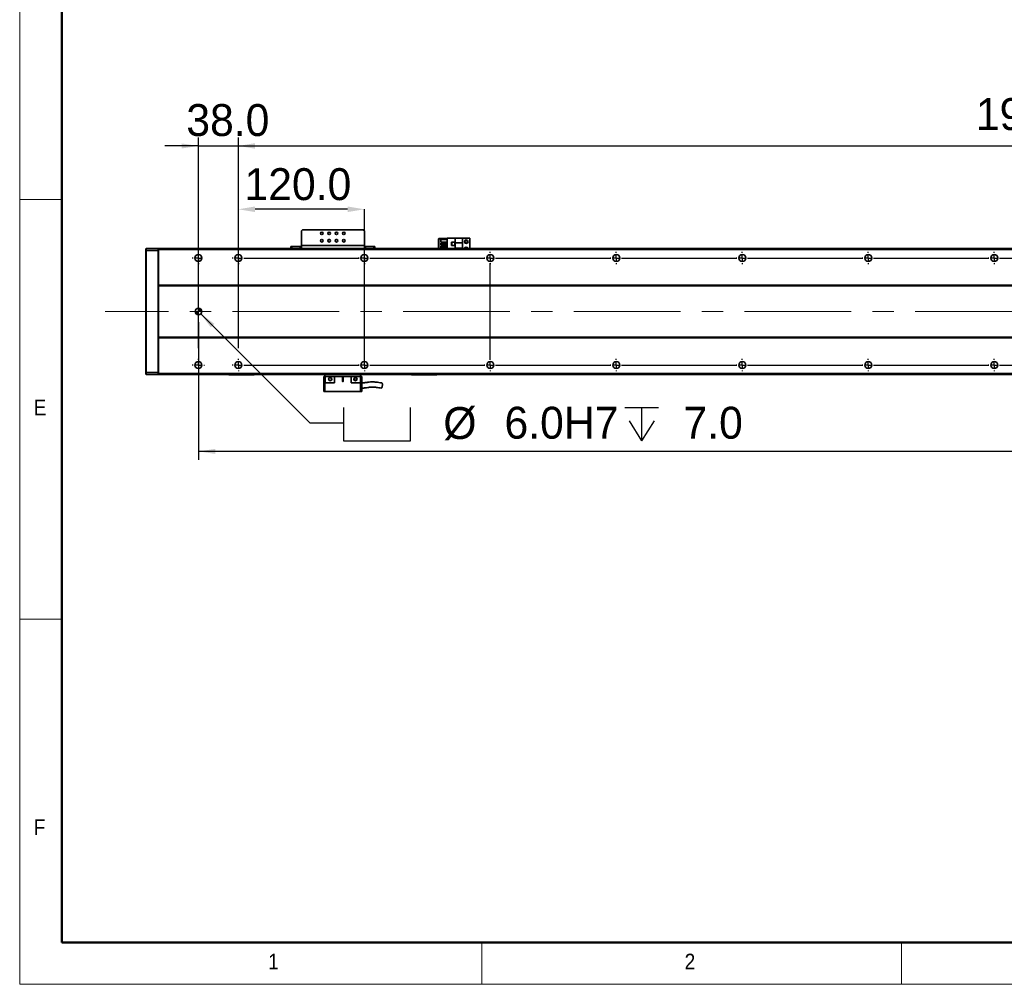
# Model space of a CAD drawing. Header units: millimetres. Extents: x 40 to 3320, y 40 to 2336.
# Tile 1 of 10: x 40 to 978, y 40 to 959. Entities that reach past the tile are written whole.
import ezdxf

# ---------------------------------------------------------------- set-up
doc = ezdxf.new("R2010")
doc.units = ezdxf.units.MM
doc.header["$LTSCALE"] = 8
doc.header["$PDSIZE"] = -1
doc.linetypes.add('CENTERX2', pattern=[20.32, 12.7, -2.54, 2.54, -2.54])
doc.layers.add('黑色实线', color=7, linetype='Continuous')
doc.styles.add('SLDTEXTSTYLE1', font='Gothic.ttf', dxfattribs={"width": 0.913})
doc.styles.add('SLDTEXTSTYLE8', font='txt')
doc.dimstyles.new('SLDDIMSTYLE0', dxfattribs={"dimtxt": 30.4, "dimasz": 16, "dimexe": 0, "dimexo": 0.0625, "dimgap": 7.6, "dimtad": 2, "dimdec": 1, "dimrnd": 1e-09, "dimzin": 4, "dimdsep": 46, "dimtxsty": 'SLDTEXTSTYLE8', "dimsah": 1, "dimcen": 0.09, "dimadec": 0, "dimazin": 1, "dimtfac": 1, "dimtdec": 1, "dimtmove": 0, "dimatfit": 0, "dimfxl": 0, "dimfrac": 2, "dimtolj": 1, "dimtzin": 12, "dimarcsym": 0})
doc.dimstyles.new('SLDDIMSTYLE5', dxfattribs={"dimtxt": 30.4, "dimasz": 16, "dimexe": 0, "dimexo": 0.0625, "dimgap": 7.6, "dimtad": 2, "dimdec": 1, "dimrnd": 1e-09, "dimzin": 4, "dimdsep": 46, "dimtxsty": 'SLDTEXTSTYLE8', "dimsah": 1, "dimcen": 0.09, "dimadec": 0, "dimazin": 1, "dimtfac": 1, "dimtdec": 1, "dimtofl": 0, "dimtmove": 0, "dimatfit": 3, "dimfxl": 0, "dimfrac": 2, "dimtolj": 1, "dimtzin": 12, "dimarcsym": 0})
doc.dimstyles.new('SLDDIMSTYLE7', dxfattribs={"dimtxt": 30.4, "dimasz": 16, "dimexe": 0, "dimexo": 0.0625, "dimgap": 7.6, "dimtad": 0, "dimtih": 1, "dimtoh": 1, "dimdec": 1, "dimrnd": 1e-09, "dimzin": 4, "dimdsep": 46, "dimtxsty": 'SLDTEXTSTYLE8', "dimsah": 1, "dimcen": 0, "dimadec": 0, "dimazin": 1, "dimtfac": 1, "dimtdec": 1, "dimtofl": 0, "dimtmove": 0, "dimatfit": 3, "dimfxl": 0, "dimfrac": 2, "dimtolj": 1, "dimtzin": 12, "dimarcsym": 0})

# ---------------------------------------------------------------- blocks, each defined once
blk = doc.blocks.new('SW_SYMBOL_HOLE_SPOT')
at = {"layer": '黑色实线', "color": 0}
for p, q in [((0, 7000), (0, 600)), ((12800, 600), (12800, 7000)), ((0, 600), (12800, 600))]:
    blk.add_line(p, q, dxfattribs=at)
blk = doc.blocks.new('SW_SYMBOL_HOLE_DEPTH')
at = {"layer": '黑色实线', "color": 0}
for p, q in [((0, 7000), (6400, 7000)), ((3200, 7000), (3200, 600)), ((800, 4440), (3200, 600)), ((5600, 4440), (3200, 600))]:
    blk.add_line(p, q, dxfattribs=at)
blk = doc.blocks.new('_D_27')
at = {"layer": '黑色实线'}
for p, q in [((212.37, 679.12), (316.36, 575.14)), ((316.36, 575.14), (348.36, 575.14))]:
    blk.add_line(p, q, dxfattribs=at)
blk.add_solid([(212.37, 679.12), (221.99, 666.11), (225.38, 669.51)], dxfattribs=at)
at = {"layer": '黑色实线', "xscale": 0.004985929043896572, "yscale": 0.004985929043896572, "zscale": 0.004985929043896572}
for name, p in [('SW_SYMBOL_HOLE_SPOT', (348.36, 555.01)), ('SW_SYMBOL_HOLE_DEPTH', (616.43, 555.01))]:
    blk.add_blockref(name, p, dxfattribs=at)
at = {"layer": '黑色实线', "char_height": 30.4, "attachment_point": 1, "style": 'SLDTEXTSTYLE8'}
for s, insert in [('%%c', (443.47, 590.15)), (' 6.0H7 ', (490.44, 590.45)), (' 7.0', (660.93, 590.45))]:
    blk.add_mtext(s, dxfattribs=dict(at, insert=insert))
blk = doc.blocks.new('_D_29')
at = {"layer": '黑色实线'}
for p, q in [((210.25, 671.09), (210.25, 539.92)), ((2206.25, 665.55), (2206.25, 539.92)), ((2206.25, 547.92), (210.25, 547.92))]:
    blk.add_line(p, q, dxfattribs=at)
for points in [[(210.25, 547.92), (226.25, 545.52), (226.25, 550.32)], [(2206.25, 547.92), (2190.25, 550.32), (2190.25, 545.52)]]:
    blk.add_solid(points, dxfattribs=at)
at = {"layer": '黑色实线', "insert": (1153.1, 587.81), "char_height": 30.4, "attachment_point": 1, "style": 'SLDTEXTSTYLE8'}
blk.add_mtext('1996.0', dxfattribs=at)
blk = doc.blocks.new('_D_32')
at = {"layer": 'Defpoints', "color": 0}
for p in [(2168.25, 839.05), (248.25, 738.09), (2168.25, 738.09)]:
    blk.add_point(p, dxfattribs=at)
at = {"layer": '黑色实线', "color": 0, "lineweight": -2}
for p, q in [((248.25, 738.15), (248.25, 839.05)), ((264.25, 839.05), (2152.25, 839.05)), ((2168.25, 738.15), (2168.25, 839.05))]:
    blk.add_line(p, q, dxfattribs=at)
at = {"layer": '黑色实线', "color": 0}
for points in [[(264.25, 841.71), (264.25, 836.38), (248.25, 839.05)], [(2152.25, 841.71), (2152.25, 836.38), (2168.25, 839.05)]]:
    blk.add_solid(points, dxfattribs=at)
at = {"layer": '黑色实线', "color": 0, "insert": (1212.51, 884.6), "char_height": 30.4, "attachment_point": 2, "style": 'SLDTEXTSTYLE8'}
blk.add_mtext('\\A1;1920.0=16×120.0（PITCH）', dxfattribs=at)
blk = doc.blocks.new('_D_33')
at = {"layer": 'Defpoints', "color": 0}
for p in [(248.25, 778.7), (248.25, 738.09), (368.25, 630.25)]:
    blk.add_point(p, dxfattribs=at)
at = {"layer": '黑色实线', "color": 0, "lineweight": -2}
for p, q in [((248.25, 738.15), (248.25, 778.7)), ((352.25, 778.7), (264.25, 778.7)), ((368.25, 630.31), (368.25, 778.7))]:
    blk.add_line(p, q, dxfattribs=at)
at = {"layer": '黑色实线', "color": 0}
for points in [[(264.25, 781.36), (264.25, 776.03), (248.25, 778.7)], [(352.25, 781.36), (352.25, 776.03), (368.25, 778.7)]]:
    blk.add_solid(points, dxfattribs=at)
at = {"layer": '黑色实线', "color": 0, "insert": (304.98, 817.85), "char_height": 30.4, "attachment_point": 2, "style": 'SLDTEXTSTYLE8'}
blk.add_mtext('\\A1;120.0', dxfattribs=at)
blk = doc.blocks.new('_D_34')
at = {"layer": '黑色实线'}
for p, q in [((210.25, 646.25), (210.25, 847.05)), ((248.25, 646.25), (248.25, 847.05)), ((210.25, 839.05), (178.25, 839.05)), ((210.25, 839.05), (248.25, 839.05)), ((248.25, 839.05), (280.25, 839.05))]:
    blk.add_line(p, q, dxfattribs=at)
for points in [[(210.25, 839.05), (194.25, 841.45), (194.25, 836.65)], [(248.25, 839.05), (264.25, 836.65), (264.25, 841.45)]]:
    blk.add_solid(points, dxfattribs=at)
at = {"layer": '黑色实线', "insert": (198.7, 878.93), "char_height": 30.4, "attachment_point": 1, "style": 'SLDTEXTSTYLE8'}
blk.add_mtext('38.0', dxfattribs=at)
blk = doc.blocks.new('SW_CENTERMARKSYMBOL_24')
at = {"layer": '黑色实线', "color": 0}
for p, q in [((-5.08, 0), (-5.84, 0)), ((0, 0), (-2.54, 0)), ((0, 5.08), (0, 5.84)), ((0, 0), (0, 2.54)), ((0, 0), (0, -2.54)), ((0, 0), (2.54, 0)), ((5.08, 0), (5.84, 0)), ((0, -5.08), (0, -5.84))]:
    blk.add_line(p, q, dxfattribs=at)
blk = doc.blocks.new('SW_CENTERMARKSYMBOL_25')
at = {"layer": '黑色实线', "color": 0}
for p, q in [((-278, 107.08), (-278, 107.84)), ((-278, 102), (-278, 104.54)), ((0, 107.08), (0, 107.84)), ((0, 102), (0, 104.54)), ((-283.08, 102), (-283.84, 102)), ((-278, 102), (-280.54, 102)), ((-278, 102), (-278, 99.46)), ((-278, 102), (-275.46, 102)), ((-278, 96.92), (-278, 96.16)), ((0, 102), (-2.54, 102)), ((0, 102), (0, 99.46)), ((0, 102), (2.54, 102)), ((0, 5.08), (0, 96.92)), ((5.08, 102), (5.84, 102)), ((-245.08, 0), (-245.84, 0)), ((-240, 0), (-242.54, 0)), ((-240, 5.08), (-240, 5.84)), ((-240, 0), (-240, 2.54)), ((-240, 0), (-240, -2.54)), ((-240, 0), (-237.46, 0)), ((-234.92, 0), (-125.08, 0)), ((-125.08, 0), (-125.84, 0)), ((-120, 0), (-122.54, 0)), ((-120, 0), (-122.54, 0)), ((-120, 5.08), (-120, 5.84)), ((-120, 0), (-120, 2.54)), ((-120, 0), (-120, 2.54)), ((-120, 0), (-120, -2.54)), ((-120, 0), (-117.46, 0)), ((-120, 0), (-120, -2.54)), ((-120, 0), (-117.46, 0)), ((-114.92, 0), (-114.16, 0)), ((-114.92, 0), (-5.08, 0)), ((-5.08, 0), (-5.84, 0)), ((0, 0), (-2.54, 0)), ((0, 0), (-2.54, 0)), ((0, 0), (-2.54, 0)), ((0, 5.08), (0, 5.84)), ((0, 0), (0, 2.54)), ((0, 0), (0, 2.54)), ((0, 0), (0, 2.54)), ((0, 0), (0, -2.54)), ((0, 0), (2.54, 0)), ((0, 0), (0, -2.54)), ((0, 0), (2.54, 0)), ((0, 0), (0, -2.54)), ((0, 0), (2.54, 0)), ((5.08, 0), (5.84, 0)), ((5.08, 0), (114.92, 0)), ((114.92, 0), (114.16, 0)), ((120, 0), (117.46, 0)), ((120, 0), (117.46, 0)), ((120, 0), (117.46, 0)), ((120, 0), (117.46, 0)), ((120, 5.08), (120, 5.84)), ((120, 0), (120, 2.54)), ((120, 0), (120, 2.54)), ((120, 0), (120, 2.54)), ((120, 0), (120, 2.54)), ((120, 0), (120, -2.54)), ((120, 0), (122.54, 0)), ((120, 0), (120, -2.54)), ((120, 0), (122.54, 0)), ((120, 0), (120, -2.54)), ((120, 0), (122.54, 0)), ((120, 0), (120, -2.54)), ((120, 0), (122.54, 0)), ((125.08, 0), (125.84, 0)), ((125.08, 0), (234.92, 0)), ((234.92, 0), (234.16, 0)), ((240, 0), (237.46, 0)), ((240, 0), (237.46, 0)), ((240, 0), (237.46, 0)), ((240, 0), (237.46, 0)), ((240, 0), (237.46, 0)), ((240, 5.08), (240, 5.84)), ((240, 0), (240, 2.54)), ((240, 0), (240, 2.54)), ((240, 0), (240, 2.54)), ((240, 0), (240, 2.54)), ((240, 0), (240, 2.54)), ((240, 0), (240, -2.54)), ((240, 0), (242.54, 0)), ((240, 0), (240, -2.54)), ((240, 0), (242.54, 0)), ((240, 0), (240, -2.54)), ((240, 0), (242.54, 0)), ((240, 0), (240, -2.54)), ((240, 0), (242.54, 0)), ((240, 0), (240, -2.54)), ((240, 0), (242.54, 0)), ((245.08, 0), (245.84, 0)), ((245.08, 0), (354.92, 0)), ((354.92, 0), (354.16, 0)), ((360, 0), (357.46, 0)), ((360, 0), (357.46, 0)), ((360, 0), (357.46, 0)), ((360, 0), (357.46, 0)), ((360, 0), (357.46, 0)), ((360, 0), (357.46, 0)), ((360, 5.08), (360, 5.84)), ((360, 0), (360, 2.54)), ((360, 0), (360, 2.54)), ((360, 0), (360, 2.54)), ((360, 0), (360, 2.54)), ((360, 0), (360, 2.54)), ((360, 0), (360, 2.54)), ((360, 0), (360, -2.54)), ((360, 0), (362.54, 0)), ((360, 0), (360, -2.54)), ((360, 0), (362.54, 0)), ((360, 0), (360, -2.54)), ((360, 0), (362.54, 0)), ((360, 0), (360, -2.54)), ((360, 0), (362.54, 0)), ((360, 0), (360, -2.54)), ((360, 0), (362.54, 0)), ((360, 0), (360, -2.54)), ((360, 0), (362.54, 0)), ((365.08, 0), (365.84, 0)), ((365.08, 0), (474.92, 0)), ((474.92, 0), (474.16, 0)), ((480, 0), (477.46, 0)), ((480, 0), (477.46, 0)), ((480, 0), (477.46, 0)), ((480, 0), (477.46, 0)), ((480, 0), (477.46, 0)), ((480, 0), (477.46, 0)), ((480, 0), (477.46, 0)), ((480, 5.08), (480, 5.84)), ((480, 0), (480, 2.54)), ((480, 0), (480, 2.54)), ((480, 0), (480, 2.54)), ((480, 0), (480, 2.54)), ((480, 0), (480, 2.54)), ((480, 0), (480, 2.54)), ((480, 0), (480, 2.54)), ((480, 0), (480, -2.54)), ((480, 0), (482.54, 0)), ((480, 0), (480, -2.54)), ((480, 0), (482.54, 0)), ((480, 0), (480, -2.54)), ((480, 0), (482.54, 0)), ((480, 0), (480, -2.54)), ((480, 0), (482.54, 0)), ((480, 0), (480, -2.54)), ((480, 0), (482.54, 0)), ((480, 0), (480, -2.54)), ((480, 0), (482.54, 0)), ((480, 0), (480, -2.54)), ((480, 0), (482.54, 0)), ((485.08, 0), (485.84, 0)), ((485.08, 0), (594.92, 0)), ((594.92, 0), (594.16, 0)), ((600, 0), (597.46, 0)), ((600, 0), (597.46, 0)), ((600, 0), (597.46, 0)), ((600, 0), (597.46, 0)), ((600, 0), (597.46, 0)), ((600, 0), (597.46, 0)), ((600, 0), (597.46, 0)), ((600, 0), (597.46, 0)), ((600, 5.08), (600, 5.84)), ((600, 0), (600, 2.54)), ((600, 0), (600, 2.54)), ((600, 0), (600, 2.54)), ((600, 0), (600, 2.54)), ((600, 0), (600, 2.54)), ((600, 0), (600, 2.54)), ((600, 0), (600, 2.54)), ((600, 0), (600, 2.54)), ((600, 0), (600, -2.54)), ((600, 0), (602.54, 0)), ((600, 0), (600, -2.54)), ((600, 0), (602.54, 0)), ((600, 0), (600, -2.54)), ((600, 0), (602.54, 0)), ((600, 0), (600, -2.54)), ((600, 0), (602.54, 0)), ((600, 0), (600, -2.54)), ((600, 0), (602.54, 0)), ((600, 0), (600, -2.54)), ((600, 0), (602.54, 0)), ((600, 0), (600, -2.54)), ((600, 0), (602.54, 0)), ((600, 0), (600, -2.54)), ((600, 0), (602.54, 0)), ((605.08, 0), (605.84, 0)), ((605.08, 0), (714.92, 0)), ((714.92, 0), (714.16, 0)), ((720, 0), (717.46, 0)), ((720, 0), (717.46, 0)), ((720, 0), (717.46, 0)), ((720, 0), (717.46, 0)), ((720, 0), (717.46, 0)), ((720, 0), (717.46, 0)), ((720, 0), (717.46, 0)), ((720, 0), (717.46, 0)), ((720, 0), (717.46, 0)), ((720, 5.08), (720, 5.84)), ((720, 0), (720, 2.54)), ((720, 0), (720, 2.54)), ((720, 0), (720, 2.54)), ((720, 0), (720, 2.54)), ((720, 0), (720, 2.54)), ((720, 0), (720, 2.54)), ((720, 0), (720, 2.54)), ((720, 0), (720, 2.54)), ((720, 0), (720, 2.54)), ((720, 0), (720, -2.54)), ((720, 0), (722.54, 0)), ((720, 0), (720, -2.54)), ((720, 0), (722.54, 0)), ((720, 0), (720, -2.54)), ((720, 0), (722.54, 0)), ((720, 0), (720, -2.54)), ((720, 0), (722.54, 0)), ((720, 0), (720, -2.54)), ((720, 0), (722.54, 0)), ((720, 0), (720, -2.54)), ((720, 0), (722.54, 0)), ((720, 0), (720, -2.54)), ((720, 0), (722.54, 0)), ((720, 0), (720, -2.54)), ((720, 0), (722.54, 0)), ((720, 0), (720, -2.54)), ((720, 0), (722.54, 0)), ((725.08, 0), (725.84, 0)), ((725.08, 0), (834.92, 0)), ((834.92, 0), (834.16, 0)), ((840, 0), (837.46, 0)), ((840, 0), (837.46, 0)), ((840, 0), (837.46, 0)), ((840, 0), (837.46, 0)), ((840, 0), (837.46, 0)), ((840, 0), (837.46, 0)), ((840, 0), (837.46, 0)), ((840, 0), (837.46, 0)), ((840, 5.08), (840, 5.84)), ((840, 0), (840, 2.54)), ((840, 0), (840, 2.54)), ((840, 0), (840, 2.54)), ((840, 0), (840, 2.54)), ((840, 0), (840, 2.54)), ((840, 0), (840, 2.54)), ((840, 0), (840, 2.54)), ((840, 0), (840, 2.54)), ((840, 0), (840, -2.54)), ((840, 0), (842.54, 0)), ((840, 0), (840, -2.54)), ((840, 0), (842.54, 0)), ((840, 0), (840, -2.54)), ((840, 0), (842.54, 0)), ((840, 0), (840, -2.54)), ((840, 0), (842.54, 0)), ((840, 0), (840, -2.54)), ((840, 0), (842.54, 0)), ((840, 0), (840, -2.54)), ((840, 0), (842.54, 0)), ((840, 0), (840, -2.54)), ((840, 0), (842.54, 0)), ((840, 0), (840, -2.54)), ((840, 0), (842.54, 0)), ((845.08, 0), (845.84, 0)), ((845.08, 0), (954.92, 0)), ((954.92, 0), (954.16, 0)), ((960, 0), (957.46, 0)), ((960, 0), (957.46, 0)), ((960, 0), (957.46, 0)), ((960, 0), (957.46, 0)), ((960, 0), (957.46, 0)), ((960, 0), (957.46, 0)), ((960, 0), (957.46, 0)), ((960, 5.08), (960, 5.84)), ((960, 0), (960, 2.54)), ((960, 0), (960, 2.54)), ((960, 0), (960, 2.54)), ((960, 0), (960, 2.54)), ((960, 0), (960, 2.54)), ((960, 0), (960, 2.54)), ((960, 0), (960, 2.54)), ((960, 0), (960, -2.54)), ((960, 0), (962.54, 0)), ((960, 0), (960, -2.54)), ((960, 0), (962.54, 0)), ((960, 0), (960, -2.54)), ((960, 0), (962.54, 0)), ((960, 0), (960, -2.54)), ((960, 0), (962.54, 0)), ((960, 0), (960, -2.54)), ((960, 0), (962.54, 0)), ((960, 0), (960, -2.54)), ((960, 0), (962.54, 0)), ((960, 0), (960, -2.54)), ((960, 0), (962.54, 0)), ((965.08, 0), (965.84, 0)), ((965.08, 0), (1074.92, 0)), ((1074.92, 0), (1074.16, 0)), ((1080, 0), (1077.46, 0)), ((1080, 0), (1077.46, 0)), ((1080, 0), (1077.46, 0)), ((1080, 0), (1077.46, 0)), ((1080, 0), (1077.46, 0)), ((1080, 0), (1077.46, 0)), ((1080, 5.08), (1080, 5.84)), ((1080, 0), (1080, 2.54)), ((1080, 0), (1080, 2.54)), ((1080, 0), (1080, 2.54)), ((1080, 0), (1080, 2.54)), ((1080, 0), (1080, 2.54)), ((1080, 0), (1080, 2.54)), ((1080, 0), (1080, -2.54)), ((1080, 0), (1082.54, 0)), ((1080, 0), (1080, -2.54)), ((1080, 0), (1082.54, 0)), ((1080, 0), (1080, -2.54)), ((1080, 0), (1082.54, 0)), ((1080, 0), (1080, -2.54)), ((1080, 0), (1082.54, 0)), ((1080, 0), (1080, -2.54)), ((1080, 0), (1082.54, 0)), ((1080, 0), (1080, -2.54)), ((1080, 0), (1082.54, 0)), ((1085.08, 0), (1085.84, 0)), ((1085.08, 0), (1194.92, 0)), ((1194.92, 0), (1194.16, 0)), ((1200, 0), (1197.46, 0)), ((1200, 0), (1197.46, 0)), ((1200, 0), (1197.46, 0)), ((1200, 0), (1197.46, 0)), ((1200, 0), (1197.46, 0)), ((1200, 5.08), (1200, 5.84)), ((1200, 0), (1200, 2.54)), ((1200, 0), (1200, 2.54)), ((1200, 0), (1200, 2.54)), ((1200, 0), (1200, 2.54)), ((1200, 0), (1200, 2.54)), ((1200, 0), (1200, -2.54)), ((1200, 0), (1202.54, 0)), ((1200, 0), (1200, -2.54)), ((1200, 0), (1202.54, 0)), ((1200, 0), (1200, -2.54)), ((1200, 0), (1202.54, 0)), ((1200, 0), (1200, -2.54)), ((1200, 0), (1202.54, 0)), ((1200, 0), (1200, -2.54)), ((1200, 0), (1202.54, 0)), ((1205.08, 0), (1205.84, 0)), ((1205.08, 0), (1314.92, 0)), ((1314.92, 0), (1314.16, 0)), ((1320, 0), (1317.46, 0)), ((1320, 0), (1317.46, 0)), ((1320, 0), (1317.46, 0)), ((1320, 0), (1317.46, 0)), ((1320, 5.08), (1320, 5.84)), ((1320, 0), (1320, 2.54)), ((1320, 0), (1320, 2.54)), ((1320, 0), (1320, 2.54)), ((1320, 0), (1320, 2.54)), ((1320, 0), (1320, -2.54)), ((1320, 0), (1322.54, 0)), ((1320, 0), (1320, -2.54)), ((1320, 0), (1322.54, 0)), ((1320, 0), (1320, -2.54)), ((1320, 0), (1322.54, 0)), ((1320, 0), (1320, -2.54)), ((1320, 0), (1322.54, 0)), ((1325.08, 0), (1325.84, 0)), ((1325.08, 0), (1434.92, 0)), ((1434.92, 0), (1434.16, 0)), ((1440, 0), (1437.46, 0)), ((1440, 0), (1437.46, 0)), ((1440, 0), (1437.46, 0)), ((1440, 5.08), (1440, 5.84)), ((1440, 0), (1440, 2.54)), ((1440, 0), (1440, 2.54)), ((1440, 0), (1440, 2.54)), ((1440, 0), (1440, -2.54)), ((1440, 0), (1442.54, 0)), ((1440, 0), (1440, -2.54)), ((1440, 0), (1442.54, 0)), ((1440, 0), (1440, -2.54)), ((1440, 0), (1442.54, 0)), ((1445.08, 0), (1445.84, 0)), ((1445.08, 0), (1554.92, 0)), ((1554.92, 0), (1554.16, 0)), ((1560, 0), (1557.46, 0)), ((1560, 0), (1557.46, 0)), ((1560, 5.08), (1560, 5.84)), ((1560, 0), (1560, 2.54)), ((1560, 0), (1560, 2.54)), ((1560, 0), (1560, -2.54)), ((1560, 0), (1562.54, 0)), ((1560, 0), (1560, -2.54)), ((1560, 0), (1562.54, 0)), ((1565.08, 0), (1565.84, 0)), ((1565.08, 0), (1674.92, 0)), ((1680, 0), (1677.46, 0)), ((1680, 5.08), (1680, 5.84)), ((1680, 0), (1680, 2.54)), ((1680, 0), (1680, -2.54)), ((1680, 0), (1682.54, 0)), ((1685.08, 0), (1685.84, 0)), ((-240, -5.08), (-240, -5.84)), ((-120, -5.08), (-120, -5.84)), ((0, -5.08), (0, -5.84)), ((120, -5.08), (120, -5.84)), ((240, -5.08), (240, -5.84)), ((360, -5.08), (360, -5.84)), ((480, -5.08), (480, -5.84)), ((600, -5.08), (600, -5.84)), ((720, -5.08), (720, -5.84)), ((840, -5.08), (840, -5.84)), ((960, -5.08), (960, -5.84)), ((1080, -5.08), (1080, -5.84)), ((1200, -5.08), (1200, -5.84)), ((1320, -5.08), (1320, -5.84)), ((1440, -5.08), (1440, -5.84)), ((1560, -5.08), (1560, -5.84)), ((1680, -5.08), (1680, -5.84))]:
    blk.add_line(p, q, dxfattribs=at)
blk = doc.blocks.new('SW_CENTERMARKSYMBOL_26')
at = {"layer": '黑色实线', "color": 0}
for p, q in [((-365.08, 0), (-365.84, 0)), ((-360, 0), (-362.54, 0)), ((-360, 5.08), (-360, 5.84)), ((-360, 0), (-360, 2.54)), ((-360, 0), (-360, -2.54)), ((-360, 0), (-357.46, 0)), ((-354.92, 0), (-245.08, 0)), ((-245.08, 0), (-245.84, 0)), ((-240, 0), (-242.54, 0)), ((-240, 0), (-242.54, 0)), ((-240, 5.08), (-240, 5.84)), ((-240, 0), (-240, 2.54)), ((-240, 0), (-240, 2.54)), ((-240, 0), (-240, -2.54)), ((-240, 0), (-237.46, 0)), ((-240, 0), (-240, -2.54)), ((-240, 0), (-237.46, 0)), ((-234.92, 0), (-234.16, 0)), ((-234.92, 0), (-125.08, 0)), ((-125.08, 0), (-125.84, 0)), ((-120, 0), (-122.54, 0)), ((-120, 0), (-122.54, 0)), ((-120, 0), (-122.54, 0)), ((-120, 5.08), (-120, 5.84)), ((-120, 0), (-120, 2.54)), ((-120, 0), (-120, 2.54)), ((-120, 0), (-120, 2.54)), ((-120, 0), (-120, -2.54)), ((-120, 0), (-117.46, 0)), ((-120, 0), (-120, -2.54)), ((-120, 0), (-117.46, 0)), ((-120, 0), (-120, -2.54)), ((-120, 0), (-117.46, 0)), ((-114.92, 0), (-114.16, 0)), ((-114.92, 0), (-5.08, 0)), ((-5.08, 0), (-5.84, 0)), ((0, 0), (-2.54, 0)), ((0, 0), (-2.54, 0)), ((0, 0), (-2.54, 0)), ((0, 0), (-2.54, 0)), ((0, 5.08), (0, 5.84)), ((0, 0), (0, 2.54)), ((0, 0), (0, 2.54)), ((0, 0), (0, 2.54)), ((0, 0), (0, 2.54)), ((0, 0), (0, -2.54)), ((0, 0), (2.54, 0)), ((0, 0), (0, -2.54)), ((0, 0), (2.54, 0)), ((0, 0), (0, -2.54)), ((0, 0), (2.54, 0)), ((0, 0), (0, -2.54)), ((0, 0), (2.54, 0)), ((5.08, 0), (5.84, 0)), ((5.08, 0), (114.92, 0)), ((114.92, 0), (114.16, 0)), ((120, 0), (117.46, 0)), ((120, 0), (117.46, 0)), ((120, 0), (117.46, 0)), ((120, 0), (117.46, 0)), ((120, 0), (117.46, 0)), ((120, 5.08), (120, 5.84)), ((120, 0), (120, 2.54)), ((120, 0), (120, 2.54)), ((120, 0), (120, 2.54)), ((120, 0), (120, 2.54)), ((120, 0), (120, 2.54)), ((120, 0), (120, -2.54)), ((120, 0), (122.54, 0)), ((120, 0), (120, -2.54)), ((120, 0), (122.54, 0)), ((120, 0), (120, -2.54)), ((120, 0), (122.54, 0)), ((120, 0), (120, -2.54)), ((120, 0), (122.54, 0)), ((120, 0), (120, -2.54)), ((120, 0), (122.54, 0)), ((125.08, 0), (125.84, 0)), ((125.08, 0), (234.92, 0)), ((234.92, 0), (234.16, 0)), ((240, 0), (237.46, 0)), ((240, 0), (237.46, 0)), ((240, 0), (237.46, 0)), ((240, 0), (237.46, 0)), ((240, 0), (237.46, 0)), ((240, 0), (237.46, 0)), ((240, 5.08), (240, 5.84)), ((240, 0), (240, 2.54)), ((240, 0), (240, 2.54)), ((240, 0), (240, 2.54)), ((240, 0), (240, 2.54)), ((240, 0), (240, 2.54)), ((240, 0), (240, 2.54)), ((240, 0), (240, -2.54)), ((240, 0), (242.54, 0)), ((240, 0), (240, -2.54)), ((240, 0), (242.54, 0)), ((240, 0), (240, -2.54)), ((240, 0), (242.54, 0)), ((240, 0), (240, -2.54)), ((240, 0), (242.54, 0)), ((240, 0), (240, -2.54)), ((240, 0), (242.54, 0)), ((240, 0), (240, -2.54)), ((240, 0), (242.54, 0)), ((245.08, 0), (245.84, 0)), ((245.08, 0), (354.92, 0)), ((354.92, 0), (354.16, 0)), ((360, 0), (357.46, 0)), ((360, 0), (357.46, 0)), ((360, 0), (357.46, 0)), ((360, 0), (357.46, 0)), ((360, 0), (357.46, 0)), ((360, 0), (357.46, 0)), ((360, 0), (357.46, 0)), ((360, 5.08), (360, 5.84)), ((360, 0), (360, 2.54)), ((360, 0), (360, 2.54)), ((360, 0), (360, 2.54)), ((360, 0), (360, 2.54)), ((360, 0), (360, 2.54)), ((360, 0), (360, 2.54)), ((360, 0), (360, 2.54)), ((360, 0), (360, -2.54)), ((360, 0), (362.54, 0)), ((360, 0), (360, -2.54)), ((360, 0), (362.54, 0)), ((360, 0), (360, -2.54)), ((360, 0), (362.54, 0)), ((360, 0), (360, -2.54)), ((360, 0), (362.54, 0)), ((360, 0), (360, -2.54)), ((360, 0), (362.54, 0)), ((360, 0), (360, -2.54)), ((360, 0), (362.54, 0)), ((360, 0), (360, -2.54)), ((360, 0), (362.54, 0)), ((365.08, 0), (365.84, 0)), ((365.08, 0), (474.92, 0)), ((474.92, 0), (474.16, 0)), ((480, 0), (477.46, 0)), ((480, 0), (477.46, 0)), ((480, 0), (477.46, 0)), ((480, 0), (477.46, 0)), ((480, 0), (477.46, 0)), ((480, 0), (477.46, 0)), ((480, 0), (477.46, 0)), ((480, 0), (477.46, 0)), ((480, 5.08), (480, 5.84)), ((480, 0), (480, 2.54)), ((480, 0), (480, 2.54)), ((480, 0), (480, 2.54)), ((480, 0), (480, 2.54)), ((480, 0), (480, 2.54)), ((480, 0), (480, 2.54)), ((480, 0), (480, 2.54)), ((480, 0), (480, 2.54)), ((480, 0), (480, -2.54)), ((480, 0), (482.54, 0)), ((480, 0), (480, -2.54)), ((480, 0), (482.54, 0)), ((480, 0), (480, -2.54)), ((480, 0), (482.54, 0)), ((480, 0), (480, -2.54)), ((480, 0), (482.54, 0)), ((480, 0), (480, -2.54)), ((480, 0), (482.54, 0)), ((480, 0), (480, -2.54)), ((480, 0), (482.54, 0)), ((480, 0), (480, -2.54)), ((480, 0), (482.54, 0)), ((480, 0), (480, -2.54)), ((480, 0), (482.54, 0)), ((485.08, 0), (485.84, 0)), ((485.08, 0), (594.92, 0)), ((594.92, 0), (594.16, 0)), ((600, 0), (597.46, 0)), ((600, 0), (597.46, 0)), ((600, 0), (597.46, 0)), ((600, 0), (597.46, 0)), ((600, 0), (597.46, 0)), ((600, 0), (597.46, 0)), ((600, 0), (597.46, 0)), ((600, 0), (597.46, 0)), ((600, 0), (597.46, 0)), ((600, 5.08), (600, 5.84)), ((600, 0), (600, 2.54)), ((600, 0), (600, 2.54)), ((600, 0), (600, 2.54)), ((600, 0), (600, 2.54)), ((600, 0), (600, 2.54)), ((600, 0), (600, 2.54)), ((600, 0), (600, 2.54)), ((600, 0), (600, 2.54)), ((600, 0), (600, 2.54)), ((600, 0), (600, -2.54)), ((600, 0), (602.54, 0)), ((600, 0), (600, -2.54)), ((600, 0), (602.54, 0)), ((600, 0), (600, -2.54)), ((600, 0), (602.54, 0)), ((600, 0), (600, -2.54)), ((600, 0), (602.54, 0)), ((600, 0), (600, -2.54)), ((600, 0), (602.54, 0)), ((600, 0), (600, -2.54)), ((600, 0), (602.54, 0)), ((600, 0), (600, -2.54)), ((600, 0), (602.54, 0)), ((600, 0), (600, -2.54)), ((600, 0), (602.54, 0)), ((600, 0), (600, -2.54)), ((600, 0), (602.54, 0)), ((605.08, 0), (605.84, 0)), ((605.08, 0), (714.92, 0)), ((714.92, 0), (714.16, 0)), ((720, 0), (717.46, 0)), ((720, 0), (717.46, 0)), ((720, 0), (717.46, 0)), ((720, 0), (717.46, 0)), ((720, 0), (717.46, 0)), ((720, 0), (717.46, 0)), ((720, 0), (717.46, 0)), ((720, 0), (717.46, 0)), ((720, 5.08), (720, 5.84)), ((720, 0), (720, 2.54)), ((720, 0), (720, 2.54)), ((720, 0), (720, 2.54)), ((720, 0), (720, 2.54)), ((720, 0), (720, 2.54)), ((720, 0), (720, 2.54)), ((720, 0), (720, 2.54)), ((720, 0), (720, 2.54)), ((720, 0), (720, -2.54)), ((720, 0), (722.54, 0)), ((720, 0), (720, -2.54)), ((720, 0), (722.54, 0)), ((720, 0), (720, -2.54)), ((720, 0), (722.54, 0)), ((720, 0), (720, -2.54)), ((720, 0), (722.54, 0)), ((720, 0), (720, -2.54)), ((720, 0), (722.54, 0)), ((720, 0), (720, -2.54)), ((720, 0), (722.54, 0)), ((720, 0), (720, -2.54)), ((720, 0), (722.54, 0)), ((720, 0), (720, -2.54)), ((720, 0), (722.54, 0)), ((725.08, 0), (725.84, 0)), ((725.08, 0), (834.92, 0)), ((834.92, 0), (834.16, 0)), ((840, 0), (837.46, 0)), ((840, 0), (837.46, 0)), ((840, 0), (837.46, 0)), ((840, 0), (837.46, 0)), ((840, 0), (837.46, 0)), ((840, 0), (837.46, 0)), ((840, 0), (837.46, 0)), ((840, 5.08), (840, 5.84)), ((840, 0), (840, 2.54)), ((840, 0), (840, 2.54)), ((840, 0), (840, 2.54)), ((840, 0), (840, 2.54)), ((840, 0), (840, 2.54)), ((840, 0), (840, 2.54)), ((840, 0), (840, 2.54)), ((840, 0), (840, -2.54)), ((840, 0), (842.54, 0)), ((840, 0), (840, -2.54)), ((840, 0), (842.54, 0)), ((840, 0), (840, -2.54)), ((840, 0), (842.54, 0)), ((840, 0), (840, -2.54)), ((840, 0), (842.54, 0)), ((840, 0), (840, -2.54)), ((840, 0), (842.54, 0)), ((840, 0), (840, -2.54)), ((840, 0), (842.54, 0)), ((840, 0), (840, -2.54)), ((840, 0), (842.54, 0)), ((845.08, 0), (845.84, 0)), ((845.08, 0), (954.92, 0)), ((954.92, 0), (954.16, 0)), ((960, 0), (957.46, 0)), ((960, 0), (957.46, 0)), ((960, 0), (957.46, 0)), ((960, 0), (957.46, 0)), ((960, 0), (957.46, 0)), ((960, 0), (957.46, 0)), ((960, 5.08), (960, 5.84)), ((960, 0), (960, 2.54)), ((960, 0), (960, 2.54)), ((960, 0), (960, 2.54)), ((960, 0), (960, 2.54)), ((960, 0), (960, 2.54)), ((960, 0), (960, 2.54)), ((960, 0), (960, -2.54)), ((960, 0), (962.54, 0)), ((960, 0), (960, -2.54)), ((960, 0), (962.54, 0)), ((960, 0), (960, -2.54)), ((960, 0), (962.54, 0)), ((960, 0), (960, -2.54)), ((960, 0), (962.54, 0)), ((960, 0), (960, -2.54)), ((960, 0), (962.54, 0)), ((960, 0), (960, -2.54)), ((960, 0), (962.54, 0)), ((965.08, 0), (965.84, 0)), ((965.08, 0), (1074.92, 0)), ((1074.92, 0), (1074.16, 0)), ((1080, 0), (1077.46, 0)), ((1080, 0), (1077.46, 0)), ((1080, 0), (1077.46, 0)), ((1080, 0), (1077.46, 0)), ((1080, 0), (1077.46, 0)), ((1080, 5.08), (1080, 5.84)), ((1080, 0), (1080, 2.54)), ((1080, 0), (1080, 2.54)), ((1080, 0), (1080, 2.54)), ((1080, 0), (1080, 2.54)), ((1080, 0), (1080, 2.54)), ((1080, 0), (1080, -2.54)), ((1080, 0), (1082.54, 0)), ((1080, 0), (1080, -2.54)), ((1080, 0), (1082.54, 0)), ((1080, 0), (1080, -2.54)), ((1080, 0), (1082.54, 0)), ((1080, 0), (1080, -2.54)), ((1080, 0), (1082.54, 0)), ((1080, 0), (1080, -2.54)), ((1080, 0), (1082.54, 0)), ((1085.08, 0), (1085.84, 0)), ((1085.08, 0), (1194.92, 0)), ((1194.92, 0), (1194.16, 0)), ((1200, 0), (1197.46, 0)), ((1200, 0), (1197.46, 0)), ((1200, 0), (1197.46, 0)), ((1200, 0), (1197.46, 0)), ((1200, 5.08), (1200, 5.84)), ((1200, 0), (1200, 2.54)), ((1200, 0), (1200, 2.54)), ((1200, 0), (1200, 2.54)), ((1200, 0), (1200, 2.54)), ((1200, 0), (1200, -2.54)), ((1200, 0), (1202.54, 0)), ((1200, 0), (1200, -2.54)), ((1200, 0), (1202.54, 0)), ((1200, 0), (1200, -2.54)), ((1200, 0), (1202.54, 0)), ((1200, 0), (1200, -2.54)), ((1200, 0), (1202.54, 0)), ((1205.08, 0), (1205.84, 0)), ((1205.08, 0), (1314.92, 0)), ((1314.92, 0), (1314.16, 0)), ((1320, 0), (1317.46, 0)), ((1320, 0), (1317.46, 0)), ((1320, 0), (1317.46, 0)), ((1320, 5.08), (1320, 5.84)), ((1320, 0), (1320, 2.54)), ((1320, 0), (1320, 2.54)), ((1320, 0), (1320, 2.54)), ((1320, 0), (1320, -2.54)), ((1320, 0), (1322.54, 0)), ((1320, 0), (1320, -2.54)), ((1320, 0), (1322.54, 0)), ((1320, 0), (1320, -2.54)), ((1320, 0), (1322.54, 0)), ((1325.08, 0), (1325.84, 0)), ((1325.08, 0), (1434.92, 0)), ((1434.92, 0), (1434.16, 0)), ((1440, 0), (1437.46, 0)), ((1440, 0), (1437.46, 0)), ((1440, 5.08), (1440, 5.84)), ((1440, 0), (1440, 2.54)), ((1440, 0), (1440, 2.54)), ((1440, 0), (1440, -2.54)), ((1440, 0), (1442.54, 0)), ((1440, 0), (1440, -2.54)), ((1440, 0), (1442.54, 0)), ((1445.08, 0), (1445.84, 0)), ((1445.08, 0), (1554.92, 0)), ((1560, 0), (1557.46, 0)), ((1560, 5.08), (1560, 5.84)), ((1560, 0), (1560, 2.54)), ((1560, 0), (1560, -2.54)), ((1560, 0), (1562.54, 0)), ((1565.08, 0), (1565.84, 0)), ((-360, -5.08), (-360, -5.84)), ((-240, -5.08), (-240, -5.84)), ((-120, -5.08), (-120, -5.84)), ((0, -5.08), (0, -5.84)), ((120, -5.08), (120, -5.84)), ((240, -5.08), (240, -5.84)), ((360, -5.08), (360, -5.84)), ((480, -5.08), (480, -5.84)), ((600, -5.08), (600, -5.84)), ((720, -5.08), (720, -5.84)), ((840, -5.08), (840, -5.84)), ((960, -5.08), (960, -5.84)), ((1080, -5.08), (1080, -5.84)), ((1200, -5.08), (1200, -5.84)), ((1320, -5.08), (1320, -5.84)), ((1440, -5.08), (1440, -5.84)), ((1560, -5.08), (1560, -5.84))]:
    blk.add_line(p, q, dxfattribs=at)
blk = doc.blocks.new('SW_DOWELSYMBOL_4')
at = {"linetype": 'Continuous', "lineweight": 18}
h = blk.add_hatch(color=0, dxfattribs=at)
edge = h.paths.add_edge_path(flags=0)
edge.add_arc((0, 0), 3, 180, 270)
edge.add_line((0, -3), (0, 0))
edge.add_line((0, 0), (-3, 0))
h = blk.add_hatch(color=0, dxfattribs=at)
edge = h.paths.add_edge_path(flags=0)
edge.add_arc((0, 0), 3, 0, 90)
edge.add_line((0, 3), (0, 0))
edge.add_line((0, 0), (3, 0))
at = {"layer": '黑色实线', "color": 0}
blk.add_circle((0, 0), 3, dxfattribs=at)

msp = doc.modelspace()

# ---------------------------------------------------------------- linework, layer by layer
at = {"color": 7, "linetype": 'Continuous', "lineweight": 18}
for p, q in [((40, 2336), (40, 40)), ((80, 2296), (80, 80)), ((40, 788), (80, 788)), ((80, 388), (40, 388)), ((80, 80), (3280, 80)), ((480, 40), (480, 80)), ((880, 80), (880, 40)), ((40, 40), (3320, 40))]:
    msp.add_line(p, q, dxfattribs=at)
at = {"color": 7, "linetype": 'Continuous', "lineweight": 50}
for p, q in [((80, 2296), (80, 80)), ((80, 80), (3280, 80))]:
    msp.add_line(p, q, dxfattribs=at)
at = {"color": 7, "linetype": 'Continuous', "lineweight": 35}
for p, q in [((309.25, 759.05), (308.25, 758.05)), ((308.25, 758.05), (308.25, 744.25)), ((367.25, 759.05), (309.25, 759.05)), ((368.25, 758.05), (367.25, 759.05)), ((368.25, 744.25), (368.25, 758.05)), ((439.05, 750.75), (438.75, 750.45)), ((439.05, 750.45), (438.75, 750.45)), ((438.75, 741.25), (438.75, 750.45)), ((439.17, 750.75), (439.05, 750.45)), ((439.05, 750.75), (439.17, 750.75)), ((443.45, 750.45), (439.05, 750.45)), ((439.05, 750.45), (439.05, 741.25)), ((439.17, 750.75), (443.45, 750.75)), ((443.45, 749.81), (443.45, 750.75)), ((443.45, 750.75), (447.25, 750.75)), ((447.25, 741.25), (447.25, 751.05)), ((447.25, 751.05), (454.8, 751.05)), ((461.75, 751.05), (454.8, 751.05)), ((454.8, 751.05), (454.8, 746.75)), ((461.75, 746.75), (461.75, 751.05)), ((468.75, 751.05), (461.75, 751.05)), ((468.75, 751.05), (468.75, 741.25)), ((160.25, 740.95), (160.55, 741.25)), ((160.25, 739.12), (160.25, 740.95)), ((160.55, 741.25), (160.55, 739.25)), ((160.55, 741.25), (171.95, 741.25)), ((171.95, 739.25), (171.95, 741.25)), ((172.25, 740.95), (171.95, 741.25)), ((2244.25, 741.25), (172.25, 741.25)), ((172.25, 740.25), (172.25, 741.25)), ((298.25, 741.25), (298.25, 743.25)), ((298.25, 743.25), (299.25, 743.25)), ((299.25, 743.25), (299.25, 741.25)), ((299.25, 743.25), (307.25, 743.25)), ((307.25, 743.25), (307.25, 741.25)), ((308.25, 743.25), (307.25, 743.25)), ((368.25, 744.25), (308.25, 744.25)), ((308.25, 741.25), (308.25, 744.25)), ((368.25, 744.25), (368.25, 741.25)), ((369.25, 743.25), (368.25, 743.25)), ((369.25, 743.25), (369.25, 741.25)), ((369.25, 743.25), (377.25, 743.25)), ((377.25, 741.25), (377.25, 743.25)), ((377.25, 743.25), (378.25, 743.25)), ((378.25, 743.25), (378.25, 741.25)), ((441.05, 747.31), (441.05, 749.81)), ((441.05, 749.81), (447.25, 749.81)), ((441.05, 747.31), (447.25, 747.31)), ((441.05, 744.77), (441.05, 746.27)), ((441.05, 746.27), (447.25, 746.27)), ((441.05, 744.77), (447.25, 744.77)), ((441.05, 742.23), (441.05, 743.73)), ((441.05, 743.73), (447.25, 743.73)), ((441.05, 742.23), (447.25, 742.23)), ((443.45, 746.27), (443.45, 747.31)), ((443.45, 743.73), (443.45, 744.77)), ((443.45, 741.25), (443.45, 742.23)), ((454.55, 747.35), (451.35, 747.35)), ((451.35, 747.35), (451.35, 744.15)), ((451.35, 744.15), (454.55, 744.15)), ((451.45, 747.25), (451.45, 744.25)), ((454.45, 747.25), (451.45, 747.25)), ((451.45, 744.25), (454.45, 744.25)), ((454.45, 744.25), (454.45, 747.25)), ((454.55, 744.15), (454.55, 747.35)), ((461.75, 746.75), (454.8, 746.75)), ((454.8, 741.75), (454.8, 746.75)), ((454.8, 741.75), (461.75, 741.75)), ((454.8, 741.75), (454.8, 741.25)), ((461.75, 746.75), (461.75, 741.75)), ((461.75, 741.25), (461.75, 741.75)), ((160.25, 739.12), (160.55, 739.25)), ((160.25, 623.37), (160.25, 739.12)), ((160.55, 739.25), (160.55, 623.25)), ((171.95, 739.25), (160.55, 739.25)), ((171.95, 623.25), (171.95, 739.25)), ((172.25, 739.12), (171.95, 739.25)), ((2244.25, 740.25), (172.25, 740.25)), ((172.25, 706.25), (172.25, 740.25)), ((213.25, 733.62), (213.25, 730.87)), ((2244.25, 706.25), (172.25, 706.25)), ((172.25, 706.25), (172.25, 705.75)), ((2244.25, 705.75), (172.25, 705.75)), ((172.25, 656.75), (172.25, 705.75)), ((2244.25, 656.75), (172.25, 656.75)), ((172.25, 656.25), (172.25, 656.75)), ((2244.25, 656.25), (172.25, 656.25)), ((172.25, 622.25), (172.25, 656.25)), ((213.25, 631.62), (213.25, 628.87)), ((160.25, 621.55), (160.25, 623.37)), ((160.25, 623.37), (160.55, 623.25)), ((160.25, 621.55), (160.55, 621.25)), ((160.55, 623.25), (160.55, 621.25)), ((160.55, 623.25), (171.95, 623.25)), ((171.95, 621.25), (160.55, 621.25)), ((172.25, 623.37), (171.95, 623.25)), ((171.95, 621.25), (171.95, 623.25)), ((172.25, 621.55), (171.95, 621.25)), ((2244.25, 622.25), (172.25, 622.25)), ((172.25, 622.25), (172.25, 621.25)), ((2244.25, 621.25), (172.25, 621.25)), ((239.25, 621.05), (239.25, 621.25)), ((239.25, 621.05), (239.55, 620.75)), ((239.25, 621.05), (240.25, 621.05)), ((240.37, 620.75), (239.55, 620.75)), ((240.25, 621.25), (240.25, 621.05)), ((240.37, 620.75), (240.25, 621.05)), ((240.25, 621.05), (262.25, 621.05)), ((262.12, 620.75), (240.37, 620.75)), ((262.12, 620.75), (262.25, 621.05)), ((262.95, 620.75), (262.12, 620.75)), ((262.25, 621.05), (262.25, 621.25)), ((262.25, 621.05), (263.25, 621.05)), ((262.95, 620.75), (263.25, 621.05)), ((263.25, 621.25), (263.25, 621.05)), ((329.75, 619.35), (329.75, 604.95)), ((330.95, 619.35), (329.75, 619.35)), ((330.75, 619.35), (330.75, 621.25)), ((330.95, 619.35), (330.95, 613.35)), ((339.75, 619.35), (330.95, 619.35)), ((339.75, 619.35), (347.5, 619.35)), ((339.75, 619.35), (339.75, 613.35)), ((348, 619.35), (347.5, 619.35)), ((347.5, 619.35), (347.5, 614.6)), ((348, 619.35), (355.75, 619.35)), ((348, 614.6), (348, 619.35)), ((355.75, 613.35), (355.75, 619.35)), ((364.55, 619.35), (355.75, 619.35)), ((364.55, 613.35), (364.55, 619.35)), ((365.75, 619.35), (364.55, 619.35)), ((364.75, 619.35), (364.75, 621.25)), ((365.75, 604.95), (365.75, 619.35)), ((413.25, 621.05), (413.25, 621.25)), ((413.25, 621.05), (414.25, 621.05)), ((413.25, 621.05), (413.55, 620.75)), ((414.37, 620.75), (413.55, 620.75)), ((414.25, 621.25), (414.25, 621.05)), ((414.37, 620.75), (414.25, 621.05)), ((414.25, 621.05), (436.25, 621.05)), ((436.12, 620.75), (414.37, 620.75)), ((436.12, 620.75), (436.25, 621.05)), ((436.95, 620.75), (436.12, 620.75)), ((436.25, 621.05), (436.25, 621.25)), ((436.25, 621.05), (437.25, 621.05)), ((436.95, 620.75), (437.25, 621.05)), ((437.25, 621.25), (437.25, 621.05)), ((330.95, 613.35), (330.75, 613.35)), ((330.75, 604.95), (330.75, 613.35)), ((330.95, 613.35), (339.75, 613.35)), ((355.75, 613.35), (364.55, 613.35)), ((360.76, 617.4), (360.89, 616.99)), ((364.75, 613.35), (364.55, 613.35)), ((364.75, 613.35), (364.75, 604.95)), ((330.75, 604.95), (329.75, 604.95)), ((364.75, 604.95), (330.75, 604.95)), ((365.75, 604.95), (364.75, 604.95))]:
    msp.add_line(p, q, dxfattribs=at)
at = {"color": 8, "linetype": 'Continuous', "lineweight": 35}
for p, q in [((335.5, 749.75), (334, 749.75)), ((342.5, 749.75), (341, 749.75))]:
    msp.add_line(p, q, dxfattribs=at)
at = {"color": 7, "linetype": 'Continuous', "lineweight": 35}
for centre, radius in [((327.75, 755.75), 1.25), ((334.75, 755.75), 1.25), ((341.75, 755.75), 1.25), ((348.75, 755.75), 1.25), ((327.75, 748.75), 1.25), ((334.75, 748.75), 1.25), ((341.75, 748.75), 1.25), ((348.75, 748.75), 1.25), ((465.25, 747.75), 1.75), ((465.25, 747.75), 1.25), ((210.25, 732.25), 3.3), ((248.25, 732.25), 3.3), ((368.25, 732.25), 3.3), ((488.25, 732.25), 3.3), ((608.25, 732.25), 3.3), ((728.25, 732.25), 3.3), ((848.25, 732.25), 3.3), ((968.25, 732.25), 3.3), ((210.25, 681.25), 3), ((210.25, 630.25), 3.3), ((248.25, 630.25), 3.3), ((368.25, 630.25), 3.3), ((488.25, 630.25), 3.3), ((608.25, 630.25), 3.3), ((728.25, 630.25), 3.3), ((848.25, 630.25), 3.3), ((968.25, 630.25), 3.3), ((335.75, 616.85), 1.6), ((359.75, 616.85), 1.6)]:
    msp.add_circle(centre, radius, dxfattribs=at)
for centre, radius, start, end in [((465.25, 740.75), 1.75, 16.60155, 163.39845), ((465.25, 740.75), 1.25, 23.57818, 156.42182), ((347.75, 614.6), 0.25, 180, 0)]:
    msp.add_arc(centre, radius, start, end, dxfattribs=at)
for points, knots in [([(336.89, 616.99), (336.91, 616.86), (336.95, 616.61), (336.84, 616.22), (336.62, 615.87), (336.28, 615.6), (335.86, 615.45), (335.41, 615.45), (334.97, 615.58), (334.74, 615.76), (334.63, 615.84)], [0, 0, 0, 0, 0.1147377, 0.2305924, 0.3509258, 0.4758244, 0.6054507, 0.7393978, 0.8775413, 1, 1, 1, 1]), ([(335.73, 618.15), (335.87, 618.12), (336.16, 618.06), (336.51, 617.81), (336.69, 617.56), (336.75, 617.42), (336.76, 617.4)], [0, 0, 0, 0, 0.32233, 0.643215, 0.951835, 1, 1, 1, 1]), ([(359.75, 618), (359.63, 617.99), (359.4, 617.97), (359.08, 617.8), (358.83, 617.56), (358.66, 617.26), (358.58, 616.91), (358.62, 616.56), (358.75, 616.24), (358.98, 615.97), (359.27, 615.78), (359.61, 615.69), (359.97, 615.7), (360.3, 615.81), (360.58, 616.03), (360.79, 616.31), (360.9, 616.64), (360.89, 616.88), (360.89, 616.99)], [0, 0, 0, 0, 0.062498, 0.124997, 0.187497, 0.249997, 0.312496, 0.374996, 0.437495, 0.499997, 0.562494, 0.624995, 0.687496, 0.749995, 0.812497, 0.874998, 0.937499, 1, 1, 1, 1]), ([(360.89, 616.99), (360.91, 616.86), (360.95, 616.61), (360.84, 616.22), (360.62, 615.87), (360.28, 615.6), (359.86, 615.45), (359.41, 615.45), (358.97, 615.58), (358.74, 615.76), (358.63, 615.84)], [0, 0, 0, 0, 0.114738, 0.230593, 0.350926, 0.475832, 0.60545, 0.739397, 0.877549, 1, 1, 1, 1]), ([(359.73, 618.15), (359.87, 618.12), (360.16, 618.06), (360.51, 617.81), (360.69, 617.56), (360.75, 617.42), (360.76, 617.4)], [0, 0, 0, 0, 0.322312, 0.64322, 0.951843, 1, 1, 1, 1]), ([(385.06, 613.14), (384.09, 613.29), (382.28, 613.58), (379.81, 613.97), (377.75, 614.13), (375.9, 614.17), (373.87, 614.09), (372.04, 613.89), (370.52, 613.67), (369.51, 613.52), (368.47, 613.37), (367.41, 613.25), (366.49, 613.17), (365.94, 613.2), (365.75, 613.21)], [0, 0, 0, 0, 0.155774, 0.290786, 0.39677, 0.47499, 0.57359, 0.704746, 0.75469, 0.807087, 0.861209, 0.915956, 0.970407, 1, 1, 1, 1]), ([(384.5, 608.24), (384.53, 608.22), (384.63, 608.19), (384.82, 608.45), (385.04, 608.95), (385.22, 609.65), (385.36, 610.45), (385.44, 611.29), (385.45, 612.07), (385.37, 612.69), (385.24, 613.08), (385.12, 613.11), (385.06, 613.12)], [0, 0, 0, 0, 0.057406, 0.163025, 0.266466, 0.369977, 0.474788, 0.581585, 0.690231, 0.799775, 0.908817, 1, 1, 1, 1]), ([(365.75, 608.23), (365.98, 608.22), (366.7, 608.2), (367.85, 608.28), (369.53, 608.48), (371.23, 608.75), (372.9, 608.98), (374.35, 609.12), (376.04, 609.21), (377.95, 609.14), (379.99, 608.92), (382.1, 608.56), (383.64, 608.32), (384.49, 608.19)], [0, 0, 0, 0, 0.036868, 0.11254, 0.178518, 0.302805, 0.38427, 0.444528, 0.530286, 0.647338, 0.744746, 0.860354, 1, 1, 1, 1])]:
    msp.add_open_spline(points, degree=3, knots=knots, dxfattribs=at)
at = {"layer": '黑色实线', "linetype": 'CENTERX2', "lineweight": 18}
msp.add_line((2295.05, 681.25), (121.45, 681.25), dxfattribs=at)

# ---------------------------------------------------------------- block references
at = {"layer": '黑色实线'}
for name, p in [('SW_CENTERMARKSYMBOL_25', (488.25, 630.25)), ('SW_CENTERMARKSYMBOL_26', (608.25, 732.25)), ('SW_DOWELSYMBOL_4', (210.25, 681.25)), ('SW_CENTERMARKSYMBOL_24', (210.25, 630.25))]:
    msp.add_blockref(name, p, dxfattribs=at)

# ---------------------------------------------------------------- texts
at = {"color": 7, "linetype": 'Continuous', "lineweight": 0, "char_height": 14.82, "attachment_point": 1, "style": 'SLDTEXTSTYLE1'}
for s, insert in [('E', (53.33, 597.17)), ('F', (53.33, 197.17)), ('1', (276.67, 69.17)), ('2', (673.33, 69.17))]:
    msp.add_mtext(s, dxfattribs=dict(at, insert=insert))

# ---------------------------------------------------------------- dimensions: what is measured, and where the dimension line sits
at = {"layer": '黑色实线'}
dim = msp.add_linear_dim(base=(2168.25, 839.05), p1=(248.25, 738.09), p2=(2168.25, 738.09), text='<>=16×120.0（PITCH）', dimstyle='SLDDIMSTYLE5', dxfattribs=at)
dim.commit()
dim.dimension.update_dxf_attribs({"geometry": '_D_32', "text_midpoint": (1212.51, 839.05), "dimtype": 160})
for base, p1, p2, dimstyle, picture, middle in [((248.25, 839.05), (210.25, 636.09), (248.25, 636.09), 'SLDDIMSTYLE0', '_D_34', (236.15, 839.05)), ((248.25, 778.7), (368.25, 630.25), (248.25, 738.09), 'SLDDIMSTYLE0', '_D_33', (304.98, 778.7)), ((210.25, 547.92), (2206.25, 675.71), (210.25, 681.25), 'SLDDIMSTYLE5', '_D_29', (1212.51, 547.92))]:
    dim = msp.add_linear_dim(base=base, p1=p1, p2=p2, dimstyle=dimstyle, dxfattribs=at)
    dim.commit()
    dim.dimension.update_dxf_attribs({"geometry": picture, "text_midpoint": middle, "dimtype": 160})
dim = msp.add_diameter_dim_2p(p1=(208.13, 683.37), p2=(212.37, 679.12), text='{\\fGDT;v} <>H7 {\\fGDT;x} 7.0\\P', dimstyle='SLDDIMSTYLE7', dxfattribs=at)
dim.commit()
dim.dimension.update_dxf_attribs({"geometry": '_D_27', "text_midpoint": (536.65, 575.14), "dimtype": 163})

doc.saveas('drawing.dxf')
